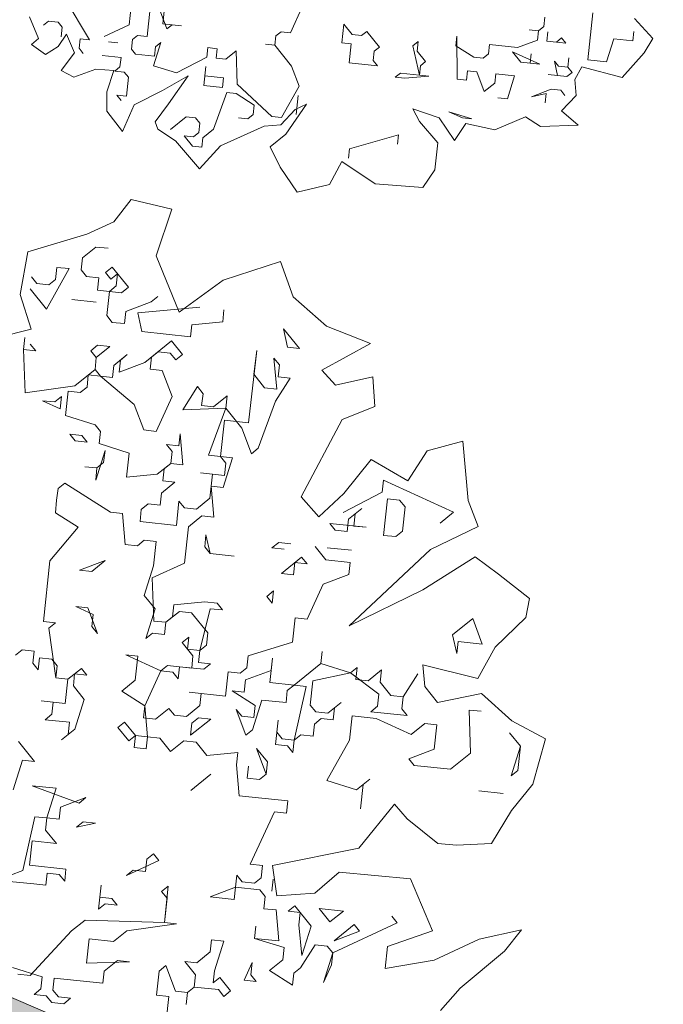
# Model space of a CAD drawing. Header units: metres. Extents: x -228 to 168, y -124 to 293.
# Tile 105 of 256: x 54.47 to 59.72, y -33.77 to -25.74. Entities that reach past the tile are written whole.
import ezdxf

# ---------------------------------------------------------------- set-up
doc = ezdxf.new("R2010")
doc.units = ezdxf.units.M
doc.header["$MEASUREMENT"] = 0
doc.layers.add('Bepflanzung.3 _ UMGEBUNG', color=7, linetype='Continuous')
doc.layers.add('Parzellen.3 _ UMGEBUNG', color=7, linetype='Continuous')

msp = doc.modelspace()

# ---------------------------------------------------------------- hatches: boundary and pattern name
at = {"layer": 'Parzellen.3 _ UMGEBUNG', "linetype": 'Continuous', "lineweight": 18, "true_color": 0xfafafa}
msp.add_hatch(color=7, dxfattribs=at).paths.add_polyline_path([(39.6019, -27.3342), (33.806, -58.474), (64.4775, -72.2376), (66.2055, -61.6537), (63.8162, -42.5486), (65.9863, -38.7175)])

# ---------------------------------------------------------------- linework, layer by layer
at = {"layer": 'Bepflanzung.3 _ UMGEBUNG', "color": 33, "linetype": 'Continuous', "lineweight": 18, "true_color": 0xa89c73}
for p, q in [((54.838, -25.5747), (55.0357, -25.907)), ((55.3597, -25.7862), (55.3762, -25.6324)), ((55.53, -25.6489), (55.5052, -25.8796)), ((55.6672, -25.8192), (55.6069, -25.6572)), ((55.6494, -25.6229), (55.6329, -25.7766)), ((56.675, -25.8495), (56.7766, -25.6271)), ((59.1422, -25.6864), (59.101, -26.0708)), ((54.5455, -25.7188), (54.6192, -25.8958)), ((54.7021, -25.7546), (54.6595, -25.7889)), ((54.7789, -25.7628), (54.7021, -25.7546)), ((54.8133, -25.8054), (54.7789, -25.7628)), ((55.6329, -25.7766), (55.7867, -25.7931)), ((58.7413, -25.7989), (58.7495, -25.7221)), ((59.6322, -25.8958), (59.4807, -25.7324)), ((54.805, -25.8822), (54.8133, -25.8054)), ((55.1551, -25.8809), (55.3597, -25.7862)), ((55.7098, -25.7849), (55.6672, -25.8192)), ((55.7867, -25.7931), (55.7098, -25.7849)), ((56.5555, -25.8756), (56.5981, -25.8413)), ((56.5981, -25.8413), (56.675, -25.8495)), ((57.0937, -25.9333), (57.1102, -25.7795)), ((57.1102, -25.7795), (57.1789, -25.8647)), ((57.2557, -25.8729), (57.2983, -25.8386)), ((57.2983, -25.8386), (57.4013, -25.9663)), ((58.6987, -25.8333), (58.6218, -25.825)), ((58.6218, -25.825), (58.6987, -25.8333)), ((58.6905, -25.9101), (58.6987, -25.8333)), ((58.6987, -25.8333), (58.7413, -25.7989)), ((58.7674, -25.9184), (58.7756, -25.8415)), ((58.7756, -25.8415), (58.7674, -25.9184)), ((59.4676, -25.9157), (59.4758, -25.8388)), ((54.6192, -25.8958), (54.5625, -25.9466)), ((54.7811, -25.9622), (54.8465, -25.8602)), ((54.8465, -25.8602), (54.9118, -26.0144)), ((54.9588, -25.8987), (54.9505, -25.9756)), ((55.0357, -25.907), (54.9588, -25.8987)), ((55.2663, -25.9317), (55.1894, -25.9235)), ((55.3858, -25.9057), (55.3775, -25.9825)), ((55.4283, -25.8713), (55.3858, -25.9057)), ((55.5052, -25.8796), (55.4283, -25.8713)), ((55.6164, -25.9304), (55.5574, -26.1185)), ((55.5739, -25.9647), (55.6164, -25.9304)), ((56.5473, -25.9525), (56.5555, -25.8756)), ((57.1706, -25.9416), (57.0937, -25.9333)), ((57.1789, -25.8647), (57.2557, -25.8729)), ((57.6745, -25.9567), (57.7171, -25.9224)), ((57.7171, -25.9224), (57.7088, -25.9993)), ((58.0328, -25.8785), (58.0246, -25.9554)), ((58.0342, -26.2286), (58.0328, -25.8785)), ((58.5285, -25.9705), (58.6905, -25.9101)), ((58.9211, -25.9349), (58.7674, -25.9184)), ((58.7674, -25.9184), (58.8443, -25.9266)), ((58.8443, -25.9266), (58.8868, -25.8923)), ((58.8868, -25.8923), (58.9211, -25.9349)), ((59.2547, -26.0873), (59.3138, -25.8992)), ((59.3138, -25.8992), (59.4676, -25.9157)), ((59.5596, -26.0135), (59.6322, -25.8958)), ((54.5625, -25.9466), (54.676, -26.0273)), ((54.676, -26.0273), (54.7811, -25.9622)), ((54.9118, -26.0144), (54.8039, -26.1582)), ((54.9505, -25.9756), (54.9849, -26.0182)), ((55.3775, -25.9825), (55.4118, -26.0251)), ((55.5656, -26.0416), (55.5739, -25.9647)), ((55.9926, -26.0485), (56.0009, -25.9716)), ((56.0009, -25.9716), (56.0777, -25.9799)), ((56.0777, -25.9799), (56.0695, -26.0568)), ((56.1464, -26.065), (56.2315, -25.9964)), ((56.2315, -25.9964), (56.2411, -26.2696)), ((56.5473, -25.9525), (56.4704, -25.9442)), ((56.4704, -25.9442), (56.5473, -25.9525)), ((56.6846, -26.1227), (56.5473, -25.9525)), ((57.1541, -26.0953), (57.1706, -25.9416)), ((57.3587, -26.0006), (57.3505, -26.0775)), ((57.4013, -25.9663), (57.3587, -26.0006)), ((57.7266, -26.1956), (57.6745, -25.9567)), ((57.7088, -25.9993), (57.7774, -26.0844)), ((58.0246, -25.9554), (58.1701, -26.0488)), ((58.2896, -26.0227), (58.2978, -25.9458)), ((58.2978, -25.9458), (58.5285, -25.9705)), ((58.7083, -26.1065), (58.4859, -26.0049)), ((58.4859, -26.0049), (58.5545, -26.09)), ((59.3815, -26.2142), (59.5596, -26.0135)), ((55.2924, -26.0512), (55.1386, -26.0347)), ((55.2842, -26.1281), (55.2924, -26.0512)), ((55.4118, -26.0251), (55.5656, -26.0416)), ((55.7455, -26.1775), (55.9926, -26.0485)), ((56.0695, -26.0568), (56.1464, -26.065)), ((57.3848, -26.1201), (57.1541, -26.0953)), ((57.3505, -26.0775), (57.3848, -26.1201)), ((57.7774, -26.0844), (57.7349, -26.1187)), ((58.1701, -26.0488), (58.247, -26.057)), ((58.247, -26.057), (58.2896, -26.0227)), ((58.5545, -26.09), (58.6314, -26.0982)), ((58.6314, -26.0982), (58.6397, -26.0213)), ((58.6397, -26.0213), (58.6314, -26.0982)), ((58.6314, -26.0982), (58.7083, -26.1065)), ((58.8538, -26.1999), (58.8278, -26.0804)), ((58.8278, -26.0804), (58.8621, -26.123)), ((58.939, -26.1312), (58.9472, -26.0543)), ((58.9472, -26.0543), (58.939, -26.1312)), ((59.101, -26.0708), (59.2547, -26.0873)), ((54.8039, -26.1582), (54.9078, -26.2115)), ((54.9078, -26.2115), (55.0883, -26.1478)), ((55.0883, -26.1478), (55.2344, -26.1581)), ((55.2344, -26.1581), (55.1776, -26.3319)), ((55.2416, -26.1624), (55.2842, -26.1281)), ((55.3185, -26.1706), (55.2416, -26.1624)), ((55.3528, -26.2132), (55.3185, -26.1706)), ((55.5574, -26.1185), (55.7455, -26.1775)), ((55.9679, -26.2792), (55.9844, -26.1254)), ((55.9844, -26.1254), (55.9761, -26.2023)), ((56.745, -26.2847), (56.6846, -26.1227)), ((57.7349, -26.1187), (57.7266, -26.1956)), ((58.1193, -26.16), (58.1111, -26.2368)), ((58.1962, -26.1682), (58.1193, -26.16)), ((58.2566, -26.3302), (58.1962, -26.1682)), ((58.8621, -26.123), (58.939, -26.1312)), ((58.9733, -26.1738), (58.9307, -26.2081)), ((58.939, -26.1312), (58.9733, -26.1738)), ((58.9951, -26.231), (59.0511, -26.128)), ((59.0511, -26.128), (59.3815, -26.2142)), ((55.3363, -26.367), (55.3528, -26.2132)), ((55.6314, -26.3206), (55.8405, -26.2012)), ((55.8405, -26.2012), (55.6797, -26.4294)), ((55.9761, -26.2023), (56.1299, -26.2188)), ((56.1299, -26.2188), (56.1216, -26.2957)), ((57.5303, -26.2134), (57.5729, -26.1791)), ((57.6072, -26.2217), (57.5303, -26.2134)), ((57.5729, -26.1791), (57.7266, -26.1956)), ((57.8035, -26.2039), (57.6072, -26.2217)), ((57.7266, -26.1956), (57.8035, -26.2039)), ((58.1111, -26.2368), (58.0342, -26.2286)), ((58.35, -26.1847), (58.3417, -26.2616)), ((58.5037, -26.2012), (58.35, -26.1847)), ((58.4447, -26.3893), (58.5037, -26.2012)), ((58.9307, -26.2081), (58.7769, -26.1916)), ((58.7769, -26.1916), (58.8538, -26.1999)), ((59.0049, -26.3608), (58.9951, -26.231)), ((55.1776, -26.3319), (55.1765, -26.4904)), ((55.4007, -26.4376), (55.6314, -26.3206)), ((56.1216, -26.2957), (55.9679, -26.2792)), ((56.156, -26.3382), (56.0461, -26.6375)), ((56.2328, -26.3465), (56.156, -26.3382)), ((56.2411, -26.2696), (56.5239, -26.5332)), ((56.6008, -26.5415), (56.745, -26.2847)), ((58.3417, -26.2616), (58.2566, -26.3302)), ((58.641, -26.3715), (58.803, -26.3111)), ((58.803, -26.3111), (58.8799, -26.3193)), ((58.8799, -26.3193), (58.9142, -26.3619)), ((55.2937, -26.4013), (55.2594, -26.3587)), ((55.2594, -26.3587), (55.3363, -26.367)), ((56.3784, -26.4398), (56.2328, -26.3465)), ((56.7202, -26.5154), (56.7367, -26.3616)), ((58.3678, -26.381), (58.4447, -26.3893)), ((58.7605, -26.3454), (58.641, -26.3715)), ((58.7522, -26.4223), (58.7605, -26.3454)), ((58.8873, -26.4866), (59.0049, -26.3608)), ((55.1765, -26.4904), (55.3051, -26.6565)), ((55.3051, -26.6565), (55.4007, -26.4376)), ((55.6797, -26.4294), (55.5713, -26.5759)), ((56.3701, -26.5167), (56.3784, -26.4398)), ((56.5959, -26.6007), (56.7128, -26.4769)), ((56.8048, -26.4323), (56.6369, -26.676)), ((56.7128, -26.4769), (56.8048, -26.4323)), ((57.7273, -26.5748), (57.673, -26.4709)), ((57.673, -26.4709), (57.8888, -26.5431)), ((58.0781, -26.5444), (57.9669, -26.4936)), ((57.9669, -26.4936), (58.155, -26.5526)), ((59.0234, -26.605), (58.8873, -26.4866)), ((55.5713, -26.5759), (55.5917, -26.6352)), ((55.8237, -26.5359), (55.696, -26.6388)), ((55.9006, -26.5441), (55.8237, -26.5359)), ((55.9349, -26.5867), (55.9006, -26.5441)), ((56.2507, -26.5428), (56.3276, -26.551)), ((56.3276, -26.551), (56.3701, -26.5167)), ((56.5239, -26.5332), (56.6008, -26.5415)), ((57.8777, -26.7491), (57.7273, -26.5748)), ((57.8888, -26.5431), (58.0127, -26.7294)), ((58.155, -26.5526), (58.0781, -26.5444)), ((58.3418, -26.6407), (58.5929, -26.5368)), ((58.5929, -26.5368), (58.7153, -26.6133)), ((55.5917, -26.6352), (55.7375, -26.7316)), ((55.9266, -26.6636), (55.9349, -26.5867)), ((56.0461, -26.6375), (55.961, -26.7062)), ((56.1055, -26.7718), (56.4606, -26.6118)), ((56.4606, -26.6118), (56.5959, -26.6007)), ((58.0127, -26.7294), (58.106, -26.5901)), ((58.106, -26.5901), (58.3418, -26.6407)), ((58.7153, -26.6133), (59.0234, -26.605)), ((55.7375, -26.7316), (55.9316, -26.9602)), ((55.8758, -26.7748), (55.8072, -26.6897)), ((55.8072, -26.6897), (55.8841, -26.6979)), ((55.8841, -26.6979), (55.9266, -26.6636)), ((55.961, -26.7062), (55.9527, -26.783)), ((56.6369, -26.676), (56.5082, -26.7811)), ((57.1568, -26.7955), (57.5577, -26.683)), ((57.5577, -26.683), (57.5495, -26.7599)), ((55.9527, -26.783), (55.8758, -26.7748)), ((55.9316, -26.9602), (56.1055, -26.7718)), ((56.5082, -26.7811), (56.592, -26.9463)), ((57.1485, -26.8724), (57.1568, -26.7955)), ((57.8536, -26.9668), (57.8777, -26.7491)), ((56.9921, -27.0883), (57.0938, -26.9011)), ((57.0938, -26.9011), (57.3657, -27.0817)), ((56.592, -26.9463), (56.7295, -27.1489)), ((57.7555, -27.1133), (57.8536, -26.9668)), ((56.7295, -27.1489), (56.9921, -27.0883)), ((57.3657, -27.0817), (57.7555, -27.1133)), ((55.3752, -27.211), (55.234, -27.3927)), ((55.7078, -27.2893), (55.3752, -27.211)), ((55.5805, -27.6696), (55.7078, -27.2893)), ((55.234, -27.3927), (55.0125, -27.4928)), ((55.0125, -27.4928), (54.5327, -27.6361)), ((55.0876, -27.5975), (54.9781, -27.6858)), ((55.1864, -27.6081), (55.0876, -27.5975)), ((54.5327, -27.6361), (54.4696, -27.9837)), ((54.9781, -27.6858), (54.9675, -27.7846)), ((55.7683, -28.1282), (55.5805, -27.6696)), ((54.8687, -27.774), (54.6833, -28.1041)), ((54.7592, -27.8623), (54.7698, -27.7634)), ((54.7698, -27.7634), (54.8687, -27.774)), ((54.9675, -27.7846), (55.0116, -27.8393)), ((55.1652, -27.8058), (55.2199, -27.7617)), ((55.2199, -27.7617), (55.3523, -27.9259)), ((56.5935, -27.7159), (56.126, -27.8669)), ((56.6957, -28.0029), (56.5935, -27.7159)), ((54.5615, -27.8411), (54.6056, -27.8958)), ((54.7045, -27.9064), (54.7592, -27.8623)), ((55.0116, -27.8393), (55.1105, -27.8499)), ((55.1105, -27.8499), (55.0999, -27.9488)), ((55.2093, -27.8605), (55.1652, -27.8058)), ((55.2641, -27.8164), (55.2093, -27.8605)), ((55.2535, -27.9153), (55.2641, -27.8164)), ((54.6833, -28.1041), (54.5509, -27.9399)), ((54.6056, -27.8958), (54.7045, -27.9064)), ((55.1987, -27.9594), (55.2535, -27.9153)), ((55.3523, -27.9259), (55.2976, -27.97)), ((56.126, -27.8669), (55.7683, -28.1282)), ((54.4696, -27.9837), (54.5584, -28.2667)), ((55.0999, -27.9488), (55.1987, -27.9594)), ((55.1987, -27.9594), (55.1775, -28.1571)), ((55.2976, -27.97), (55.1987, -27.9594)), ((55.5394, -28.0459), (55.5941, -28.0018)), ((56.9697, -28.2421), (56.6957, -28.0029)), ((54.8916, -28.0264), (55.0893, -28.0476)), ((55.0893, -28.0476), (54.8916, -28.0264)), ((55.3311, -28.1236), (55.5394, -28.0459)), ((55.43, -28.1342), (55.9348, -28.0883)), ((55.1775, -28.1571), (55.2216, -28.2118)), ((55.3205, -28.2224), (55.3311, -28.1236)), ((55.4635, -28.2878), (55.43, -28.1342)), ((56.1325, -28.1095), (56.1219, -28.2084)), ((54.5584, -28.2667), (54.2339, -28.351)), ((55.2216, -28.2118), (55.3205, -28.2224)), ((55.8695, -28.2313), (55.8589, -28.3302)), ((56.1219, -28.2084), (55.8695, -28.2313)), ((56.6497, -28.415), (56.6184, -28.2641)), ((56.6184, -28.2641), (56.7485, -28.4256)), ((57.3289, -28.3855), (56.9697, -28.2421)), ((54.4979, -28.4342), (54.5085, -28.3353)), ((55.8589, -28.3302), (55.4635, -28.2878)), ((54.5526, -28.39), (54.5967, -28.4448)), ((55.0469, -28.4431), (55.1016, -28.3989)), ((55.2004, -28.4095), (55.091, -28.4978)), ((55.1016, -28.3989), (55.2004, -28.4095)), ((55.4864, -28.5402), (55.7053, -28.3637)), ((55.7053, -28.3637), (55.7936, -28.4731)), ((56.7485, -28.4256), (56.6497, -28.415)), ((56.9299, -28.6009), (57.3289, -28.3855)), ((54.5967, -28.4448), (54.4979, -28.4342)), ((54.4979, -28.4342), (54.5102, -28.7854)), ((55.091, -28.4978), (55.0469, -28.4431)), ((55.0804, -28.5966), (55.091, -28.4978)), ((55.091, -28.4978), (55.0804, -28.5966)), ((55.234, -28.5631), (55.3434, -28.4749)), ((55.3434, -28.4749), (55.2887, -28.519)), ((55.5411, -28.4961), (55.5305, -28.5949)), ((55.5958, -28.4519), (55.5411, -28.4961)), ((55.6947, -28.4625), (55.5958, -28.4519)), ((55.7388, -28.5173), (55.6947, -28.4625)), ((55.7936, -28.4731), (55.7388, -28.5173)), ((56.3336, -29.031), (56.3995, -28.4406)), ((56.3995, -28.4406), (56.3761, -28.6356)), ((56.5632, -28.7557), (56.5402, -28.5032)), ((56.5402, -28.5032), (56.5844, -28.558)), ((55.2234, -28.662), (55.234, -28.5631)), ((55.2887, -28.519), (55.2781, -28.6178)), ((55.2781, -28.6178), (55.4864, -28.5402)), ((56.5844, -28.558), (56.5738, -28.6568)), ((54.9162, -28.729), (55.0804, -28.5966)), ((55.0257, -28.6408), (55.0151, -28.7396)), ((55.1245, -28.6514), (55.0257, -28.6408)), ((55.0804, -28.5966), (55.1245, -28.6514)), ((55.1245, -28.6514), (55.2234, -28.662)), ((55.3999, -28.8809), (55.1245, -28.6514)), ((55.5305, -28.5949), (55.6294, -28.6055)), ((55.6294, -28.6055), (55.7092, -28.8166)), ((56.3761, -28.6356), (56.4643, -28.7451)), ((56.6726, -28.6674), (56.5526, -28.8545)), ((56.5738, -28.6568), (56.6726, -28.6674)), ((57.0428, -28.7252), (56.9299, -28.6009)), ((57.3473, -28.6568), (57.0428, -28.7252)), ((57.3637, -28.8986), (57.3473, -28.6568)), ((54.5102, -28.7854), (54.9162, -28.729)), ((55.0151, -28.7396), (54.9603, -28.7837)), ((55.7975, -28.926), (55.9153, -28.7362)), ((55.9153, -28.7362), (55.9617, -28.7936)), ((56.4643, -28.7451), (56.5632, -28.7557)), ((54.752, -28.8614), (54.8067, -28.8173)), ((54.8067, -28.8173), (54.7961, -28.9161)), ((54.8615, -28.7731), (54.8403, -28.9708)), ((54.9603, -28.7837), (54.8615, -28.7731)), ((55.7092, -28.8166), (55.5786, -29.1025)), ((55.9617, -28.7936), (55.9488, -28.8898)), ((56.0477, -28.9004), (56.1572, -28.8121)), ((56.1572, -28.8121), (56.1465, -28.911)), ((54.7961, -28.9161), (54.6532, -28.8508)), ((54.6532, -28.8508), (54.752, -28.8614)), ((55.4775, -29.0892), (55.3999, -28.8809)), ((55.9488, -28.8898), (56.0477, -28.9004)), ((56.5526, -28.8545), (56.4113, -29.2393)), ((57.0976, -29.0049), (57.3637, -28.8986)), ((54.8403, -28.9708), (55.0821, -29.0468)), ((56.1465, -28.911), (55.7975, -28.926)), ((56.0053, -29.2958), (56.1465, -28.911)), ((56.1465, -28.911), (56.2348, -29.0204)), ((55.0821, -29.0468), (55.1262, -29.1015)), ((56.1359, -29.0098), (56.1041, -29.3064)), ((56.2348, -29.0204), (56.1359, -29.0098)), ((56.2348, -29.0204), (56.3336, -29.031)), ((56.2789, -29.0751), (56.2348, -29.0204)), ((56.763, -29.6346), (57.0976, -29.0049)), ((54.9179, -29.1791), (54.8738, -29.1244)), ((54.8738, -29.1244), (54.9726, -29.135)), ((54.9726, -29.135), (55.0168, -29.1897)), ((55.1262, -29.1015), (55.1156, -29.2003)), ((55.5786, -29.1025), (55.4775, -29.0892)), ((55.7635, -29.2198), (55.7741, -29.121)), ((55.7741, -29.121), (55.797, -29.3734)), ((56.3566, -29.2834), (56.2789, -29.0751)), ((55.0168, -29.1897), (54.9179, -29.1791)), ((55.1156, -29.2003), (55.3597, -29.279)), ((55.7087, -29.264), (55.6646, -29.2092)), ((55.6646, -29.2092), (55.7635, -29.2198)), ((58.0826, -29.182), (57.7895, -29.2589)), ((58.1256, -29.6646), (58.0826, -29.182)), ((55.162, -29.2578), (55.086, -29.4996)), ((55.1491, -29.3539), (55.162, -29.2578)), ((55.3597, -29.279), (55.3362, -29.474)), ((55.6981, -29.3628), (55.7087, -29.264)), ((56.1041, -29.3064), (56.0053, -29.2958)), ((56.1483, -29.3611), (56.1041, -29.3064)), ((56.1041, -29.3064), (56.203, -29.317)), ((56.4113, -29.2393), (56.3566, -29.2834)), ((57.7895, -29.2589), (57.6323, -29.5035)), ((55.0944, -29.398), (54.9978, -29.3902)), ((54.9978, -29.3902), (55.0944, -29.398)), ((55.0944, -29.398), (55.1491, -29.3539)), ((55.5887, -29.4511), (55.6981, -29.3628)), ((55.6981, -29.3628), (55.6434, -29.4069)), ((55.797, -29.3734), (55.6981, -29.3628)), ((56.203, -29.317), (56.1271, -29.5588)), ((56.1377, -29.4599), (56.1483, -29.3611)), ((57.3325, -29.3297), (57.1093, -29.6086)), ((57.6323, -29.5035), (57.3325, -29.3297)), ((55.086, -29.4996), (55.0944, -29.398)), ((55.3362, -29.474), (55.5887, -29.4511)), ((55.6434, -29.4069), (55.6328, -29.5058)), ((56.0388, -29.4493), (55.94, -29.4387)), ((55.94, -29.4387), (56.1377, -29.4599)), ((56.0176, -29.647), (56.0388, -29.4493)), ((54.8336, -29.5226), (54.7789, -29.5667)), ((55.2056, -29.7599), (54.8336, -29.5226)), ((55.7317, -29.5164), (55.6222, -29.6046)), ((55.6328, -29.5058), (55.7317, -29.5164)), ((56.1271, -29.5588), (56.0282, -29.5482)), ((56.0282, -29.5482), (56.0511, -29.8006)), ((57.4227, -29.5978), (57.4333, -29.4989)), ((57.4333, -29.4989), (57.7193, -29.6296)), ((54.7789, -29.5667), (54.7661, -29.6628)), ((55.6222, -29.6046), (55.6116, -29.7035)), ((57.1093, -29.6086), (56.9068, -29.7972)), ((57.105, -29.7637), (57.4227, -29.5978)), ((57.7193, -29.6296), (58.0052, -29.7602)), ((54.7661, -29.6628), (54.7577, -29.7644)), ((55.5127, -29.6929), (55.458, -29.737)), ((55.6116, -29.7035), (55.5127, -29.6929)), ((55.744, -29.8677), (55.7652, -29.67)), ((55.7652, -29.67), (55.8093, -29.7247)), ((55.9081, -29.7353), (56.0176, -29.647)), ((56.9068, -29.7972), (56.763, -29.6346)), ((57.435, -29.9491), (57.4669, -29.6525)), ((57.4669, -29.6525), (57.5657, -29.6631)), ((57.5657, -29.6631), (57.6098, -29.7178)), ((58.2076, -29.8781), (58.1256, -29.6646)), ((54.7577, -29.7644), (54.9426, -29.8817)), ((55.3044, -29.7705), (55.2056, -29.7599)), ((55.3274, -30.023), (55.3044, -29.7705)), ((55.458, -29.737), (55.4474, -29.8359)), ((55.8093, -29.7247), (55.9081, -29.7353)), ((55.9523, -29.79), (55.8428, -29.8783)), ((56.0511, -29.8006), (55.9523, -29.79)), ((57.1491, -29.8184), (57.2586, -29.7302)), ((57.2038, -29.7743), (57.1932, -29.8731)), ((57.2586, -29.7302), (57.2038, -29.7743)), ((57.6098, -29.7178), (57.5886, -29.9155)), ((58.0052, -29.7602), (57.8958, -29.8485)), ((55.4474, -29.8359), (55.744, -29.8677)), ((57.2921, -29.8837), (56.9955, -29.8519)), ((56.9955, -29.8519), (57.0396, -29.9067)), ((57.1385, -29.9173), (57.1491, -29.8184)), ((54.9426, -29.8817), (54.713, -30.1571)), ((55.8428, -29.8783), (55.811, -30.1748)), ((55.9858, -29.9436), (55.9752, -30.0425)), ((56.0193, -30.0972), (55.9858, -29.9436)), ((57.0396, -29.9067), (57.1385, -29.9173)), ((57.1932, -29.8731), (57.2921, -29.8837)), ((57.5339, -29.9597), (57.435, -29.9491)), ((57.5886, -29.9155), (57.5339, -29.9597)), ((57.8176, -30.0632), (58.2076, -29.8781)), ((55.4262, -30.0336), (55.3274, -30.023)), ((55.4809, -29.9894), (55.4262, -30.0336)), ((55.5798, -30), (55.4809, -29.9894)), ((55.5586, -30.1977), (55.5798, -30)), ((56.5242, -30.0513), (56.5789, -30.0072)), ((56.5789, -30.0072), (56.6778, -30.0178)), ((55.9752, -30.0425), (56.0193, -30.0972)), ((56.0193, -30.0972), (56.217, -30.1184)), ((56.217, -30.1184), (56.0193, -30.0972)), ((56.623, -30.0619), (56.5242, -30.0513)), ((56.9637, -30.1485), (56.8755, -30.039)), ((56.9743, -30.0496), (57.172, -30.0708)), ((57.172, -30.0708), (56.9743, -30.0496)), ((57.1549, -30.6861), (57.8176, -30.0632)), ((54.713, -30.1571), (54.66, -30.6513)), ((55.1632, -30.1553), (54.9549, -30.233)), ((55.0537, -30.2436), (55.1632, -30.1553)), ((55.811, -30.1748), (55.548, -30.2966)), ((56.6018, -30.2596), (56.766, -30.1273)), ((56.7113, -30.1714), (56.7007, -30.2702)), ((56.8101, -30.182), (56.7113, -30.1714)), ((56.766, -30.1273), (56.8101, -30.182)), ((57.1614, -30.1697), (56.9637, -30.1485)), ((57.1508, -30.2685), (57.1614, -30.1697)), ((58.1827, -30.1234), (57.7542, -30.3929)), ((58.3735, -30.2658), (58.1827, -30.1234)), ((54.9549, -30.233), (55.0537, -30.2436)), ((55.4827, -30.4396), (55.5586, -30.1977)), ((56.7007, -30.2702), (56.6018, -30.2596)), ((56.9425, -30.3462), (57.1508, -30.2685)), ((58.6248, -30.4646), (58.3735, -30.2658)), ((55.548, -30.2966), (55.5603, -30.6479)), ((56.8118, -30.6321), (56.9425, -30.3462)), ((56.4818, -30.4467), (56.5365, -30.4026)), ((56.5365, -30.4026), (56.5259, -30.5015)), ((57.7542, -30.3929), (57.1549, -30.6861)), ((55.5709, -30.549), (55.4827, -30.4396)), ((55.7139, -30.6144), (55.7245, -30.5155)), ((55.7245, -30.5155), (55.9769, -30.4926)), ((55.9769, -30.4926), (56.0758, -30.5032)), ((56.0758, -30.5032), (56.1199, -30.5579)), ((56.5259, -30.5015), (56.4818, -30.4467)), ((58.595, -30.619), (58.6248, -30.4646)), ((55.066, -30.5949), (54.9231, -30.5295)), ((54.9231, -30.5295), (55.0219, -30.5401)), ((55.0219, -30.5401), (55.0996, -30.7484)), ((55.0554, -30.6937), (55.066, -30.5949)), ((55.495, -30.7909), (55.5709, -30.549)), ((55.7686, -30.5702), (55.6591, -30.6585)), ((55.8675, -30.5808), (55.7686, -30.5702)), ((55.9998, -30.745), (55.8675, -30.5808)), ((56.021, -30.5473), (55.9345, -30.888)), ((56.1199, -30.5579), (56.021, -30.5473)), ((54.66, -30.6513), (54.7589, -30.6619)), ((54.7589, -30.6619), (54.7042, -30.706)), ((55.5603, -30.6479), (55.6591, -30.6585)), ((55.6591, -30.6585), (55.6485, -30.7573)), ((55.6591, -30.6585), (55.7139, -30.6144)), ((56.6918, -30.8192), (56.713, -30.6215)), ((56.713, -30.6215), (56.8118, -30.6321)), ((57.9981, -30.7594), (58.1622, -30.627)), ((58.1622, -30.627), (58.2399, -30.8353)), ((58.3449, -30.8604), (58.595, -30.619)), ((54.7042, -30.706), (54.7606, -31.112)), ((55.0996, -30.7484), (55.0554, -30.6937)), ((55.5497, -30.7467), (55.495, -30.7909)), ((55.6485, -30.7573), (55.5497, -30.7467)), ((55.9892, -30.8439), (55.9998, -30.745)), ((55.7915, -30.8227), (55.8462, -30.7785)), ((55.8798, -30.9321), (55.7915, -30.8227)), ((55.8462, -30.7785), (55.8356, -30.8774)), ((56.3299, -30.9304), (56.6918, -30.8192)), ((58.0316, -30.9129), (57.9981, -30.7594)), ((58.0422, -30.8141), (58.0316, -30.9129)), ((58.2399, -30.8353), (58.0422, -30.8141)), ((54.4852, -30.8825), (54.4305, -30.9267)), ((54.5841, -30.8931), (54.4852, -30.8825)), ((54.5735, -30.992), (54.5841, -30.8931)), ((55.8356, -30.8774), (55.9345, -30.888)), ((55.9345, -30.888), (55.9239, -30.9868)), ((55.9345, -30.888), (55.9892, -30.8439)), ((56.923, -30.994), (56.9336, -30.8952)), ((56.9336, -30.8952), (56.923, -30.994)), ((58.2046, -31.1162), (58.3449, -30.8604)), ((54.6176, -31.0467), (54.5735, -30.992)), ((54.6282, -30.9479), (54.6176, -31.0467)), ((54.7271, -30.9585), (54.6282, -30.9479)), ((54.7712, -31.0132), (54.7271, -30.9585)), ((55.4296, -30.9338), (55.3308, -30.9232)), ((55.3308, -30.9232), (55.6167, -31.0539)), ((55.4084, -31.1315), (55.4296, -30.9338)), ((55.8692, -31.031), (55.8798, -30.9321)), ((55.9239, -30.9868), (56.0227, -30.9974)), ((56.3193, -31.0293), (56.3299, -30.9304)), ((56.5276, -30.9516), (56.5064, -31.1493)), ((56.517, -31.0505), (56.5276, -30.9516)), ((56.7041, -31.1705), (56.923, -30.994)), ((56.923, -30.994), (57.1648, -31.07)), ((54.7606, -31.112), (54.7712, -31.0132)), ((54.8594, -31.1226), (54.9689, -31.0344)), ((54.9689, -31.0344), (55.013, -31.0891)), ((55.6167, -31.0539), (55.4861, -31.3398)), ((55.6167, -31.0539), (55.6715, -31.0098)), ((55.7156, -31.0645), (55.6167, -31.0539)), ((55.6715, -31.0098), (55.8692, -31.031)), ((55.7597, -31.1192), (55.7156, -31.0645)), ((55.7703, -31.0204), (55.7597, -31.1192)), ((55.968, -31.0416), (55.7703, -31.0204)), ((56.0227, -30.9974), (55.968, -31.0416)), ((56.1445, -31.2605), (56.1657, -31.0628)), ((56.1657, -31.0628), (56.2646, -31.0734)), ((56.2646, -31.0734), (56.3193, -31.0293)), ((56.3087, -31.1281), (56.517, -31.0505)), ((57.1648, -31.07), (56.8577, -31.137)), ((57.1648, -31.07), (57.2196, -31.0258)), ((57.3961, -31.2447), (57.1648, -31.07)), ((57.2196, -31.0258), (57.209, -31.1247)), ((57.3078, -31.1353), (57.4173, -31.047)), ((57.4173, -31.047), (57.4067, -31.1459)), ((57.7705, -31.1826), (57.7544, -31.0056)), ((57.7544, -31.0056), (58.2046, -31.1162)), ((54.7606, -31.112), (54.8594, -31.1226)), ((54.8594, -31.1226), (54.7606, -31.112)), ((54.8382, -31.3204), (54.8594, -31.1226)), ((54.9142, -31.0785), (54.9036, -31.1774)), ((55.013, -31.0891), (54.9142, -31.0785)), ((55.299, -31.2198), (55.4084, -31.1315)), ((56.2981, -31.227), (56.3087, -31.1281)), ((56.5064, -31.1493), (56.7041, -31.1705)), ((56.8577, -31.137), (56.8365, -31.3347)), ((57.209, -31.1247), (57.3078, -31.1353)), ((57.4067, -31.1459), (57.4949, -31.2553)), ((57.5938, -31.2659), (57.7138, -31.0788)), ((57.7138, -31.0788), (57.5938, -31.2659)), ((54.9036, -31.1774), (54.9918, -31.2868)), ((55.4861, -31.3398), (55.299, -31.2198)), ((55.9468, -31.2393), (55.848, -31.2287)), ((55.848, -31.2287), (56.1445, -31.2605)), ((56.3863, -31.3364), (56.1992, -31.2164)), ((56.1992, -31.2164), (56.2981, -31.227)), ((56.6494, -31.2146), (56.6388, -31.3135)), ((56.7041, -31.1705), (56.6494, -31.2146)), ((56.803, -31.1811), (56.7041, -31.1705)), ((56.7058, -31.6207), (56.803, -31.1811)), ((57.8756, -31.313), (57.7705, -31.1826)), ((54.7394, -31.3097), (54.6405, -31.2991)), ((54.6405, -31.2991), (54.8382, -31.3204)), ((54.7288, -31.4086), (54.7394, -31.3097)), ((54.9918, -31.2868), (54.9159, -31.5287)), ((55.9362, -31.3381), (55.9468, -31.2393)), ((56.4411, -31.2923), (56.3651, -31.5341)), ((56.6388, -31.3135), (56.4411, -31.2923)), ((56.9795, -31.4), (57.0889, -31.3118)), ((57.0889, -31.3118), (57.0342, -31.3559)), ((57.3855, -31.3436), (57.3961, -31.2447)), ((57.4949, -31.2553), (57.5938, -31.2659)), ((57.5938, -31.2659), (57.5832, -31.3648)), ((58.2341, -31.2393), (57.8756, -31.313)), ((58.4823, -31.4606), (58.2341, -31.2393)), ((55.4861, -31.3398), (55.4755, -31.4387)), ((55.509, -31.5923), (55.4861, -31.3398)), ((55.5743, -31.4493), (55.6838, -31.361)), ((55.6838, -31.361), (55.7279, -31.4158)), ((55.8268, -31.4264), (55.9362, -31.3381)), ((56.3104, -31.5782), (56.2328, -31.3699)), ((56.2328, -31.3699), (56.2769, -31.4247)), ((56.3757, -31.4353), (56.3863, -31.3364)), ((56.8365, -31.3347), (56.8806, -31.3894)), ((56.8806, -31.3894), (56.9795, -31.4)), ((57.0342, -31.3559), (57.0236, -31.4548)), ((57.3307, -31.3877), (57.3855, -31.3436)), ((57.6273, -31.4195), (57.3307, -31.3877)), ((57.5832, -31.3648), (57.6273, -31.4195)), ((58.231, -31.3843), (58.1322, -31.3737)), ((58.1322, -31.3737), (58.1445, -31.725)), ((54.6741, -31.4527), (54.7288, -31.4086)), ((54.8718, -31.4739), (54.6741, -31.4527)), ((54.8612, -31.5728), (54.8718, -31.4739)), ((55.2672, -31.5163), (55.3219, -31.4722)), ((55.3219, -31.4722), (55.4101, -31.5817)), ((55.4755, -31.4387), (55.5743, -31.4493)), ((55.7279, -31.4158), (55.8268, -31.4264)), ((56.0245, -31.4476), (55.8603, -31.58)), ((55.8709, -31.4811), (55.9256, -31.437)), ((55.9256, -31.437), (56.0245, -31.4476)), ((56.2769, -31.4247), (56.3757, -31.4353)), ((56.5522, -31.6542), (56.5734, -31.4565)), ((56.5734, -31.4565), (56.5628, -31.5553)), ((56.9247, -31.4442), (56.87, -31.4883)), ((57.0236, -31.4548), (56.9247, -31.4442)), ((57.1772, -31.4212), (57.156, -31.6189)), ((57.3749, -31.4424), (57.1772, -31.4212)), ((57.6608, -31.5731), (57.3749, -31.4424)), ((58.7556, -31.608), (58.4823, -31.4606)), ((54.9159, -31.5287), (54.8064, -31.6169)), ((55.3554, -31.6258), (55.2672, -31.5163)), ((55.8603, -31.58), (55.8709, -31.4811)), ((56.3651, -31.5341), (56.3104, -31.5782)), ((56.5628, -31.5553), (56.607, -31.61)), ((56.87, -31.4883), (56.8594, -31.5871)), ((57.7703, -31.4848), (57.6608, -31.5731)), ((57.8691, -31.4955), (57.7703, -31.4848)), ((57.8479, -31.6932), (57.8691, -31.4955)), ((58.5505, -31.6685), (58.4622, -31.5591)), ((54.4552, -31.6292), (54.5875, -31.7934)), ((54.8064, -31.6169), (54.8612, -31.5728)), ((55.4101, -31.5817), (55.3554, -31.6258)), ((55.3995, -31.6805), (55.4101, -31.5817)), ((55.4101, -31.5817), (55.509, -31.5923)), ((55.509, -31.5923), (55.4984, -31.6911)), ((55.6079, -31.6029), (55.509, -31.5923)), ((55.6961, -31.7123), (55.6079, -31.6029)), ((55.8056, -31.6241), (55.6961, -31.7123)), ((55.9044, -31.6347), (55.8056, -31.6241)), ((55.9927, -31.7441), (55.9044, -31.6347)), ((56.607, -31.61), (56.7058, -31.6207)), ((56.7058, -31.6207), (56.6952, -31.7195)), ((56.7605, -31.5765), (56.7058, -31.6207)), ((56.8594, -31.5871), (56.7605, -31.5765)), ((57.156, -31.6189), (56.9706, -31.949)), ((58.6525, -31.9782), (58.7556, -31.608)), ((55.4984, -31.6911), (55.3995, -31.6805)), ((56.4763, -31.896), (56.3987, -31.6877)), ((56.3987, -31.6877), (56.4869, -31.7971)), ((56.6511, -31.6648), (56.5522, -31.6542)), ((56.6952, -31.7195), (56.6511, -31.6648)), ((57.6396, -31.7708), (57.8479, -31.6932)), ((58.4745, -31.9103), (58.5505, -31.6685)), ((58.5505, -31.6685), (58.5293, -31.8662)), ((54.4887, -31.7828), (54.4127, -32.0246)), ((54.5875, -31.7934), (54.4887, -31.7828)), ((56.2451, -31.7212), (55.9927, -31.7441)), ((56.2345, -31.8201), (56.2451, -31.7212)), ((56.4869, -31.7971), (56.4763, -31.896)), ((57.6837, -31.8255), (57.6396, -31.7708)), ((58.1445, -31.725), (57.9803, -31.8573)), ((56.2574, -32.0725), (56.2345, -31.8201)), ((56.3227, -31.9295), (56.3333, -31.8307)), ((56.3333, -31.8307), (56.3227, -31.9295)), ((57.9803, -31.8573), (57.6837, -31.8255)), ((58.5293, -31.8662), (58.4745, -31.9103)), ((56.0262, -31.8977), (55.862, -32.0301)), ((56.4216, -31.9401), (56.3227, -31.9295)), ((56.3227, -31.9295), (56.4216, -31.9401)), ((56.4763, -31.896), (56.4216, -31.9401)), ((56.4216, -31.9401), (56.4763, -31.896)), ((56.9706, -31.949), (57.2124, -32.0249)), ((57.2124, -32.0249), (57.3219, -31.9367)), ((57.3219, -31.9367), (57.2671, -31.9808)), ((54.764, -32.0123), (54.5663, -31.9911)), ((54.5663, -31.9911), (54.9511, -32.1324)), ((54.6881, -32.2541), (54.764, -32.0123)), ((57.2671, -31.9808), (57.2459, -32.1785)), ((58.4092, -32.0533), (58.2115, -32.0321)), ((58.2115, -32.0321), (58.4092, -32.0533)), ((58.4785, -32.1944), (58.6525, -31.9782)), ((55.0059, -32.0882), (54.7975, -32.1659)), ((54.9511, -32.1324), (55.0059, -32.0882)), ((56.6528, -32.1149), (56.2574, -32.0725)), ((56.6422, -32.2138), (56.6528, -32.1149)), ((54.7975, -32.1659), (54.7869, -32.2647)), ((57.2324, -32.5003), (57.5234, -32.1414)), ((57.5234, -32.1414), (57.6268, -32.2608)), ((58.315, -32.4615), (58.4785, -32.1944)), ((54.4921, -32.6831), (54.5892, -32.2435)), ((54.5892, -32.2435), (54.6881, -32.2541)), ((54.6881, -32.2541), (54.6775, -32.353)), ((54.7869, -32.2647), (54.6881, -32.2541)), ((56.3474, -32.6321), (56.5434, -32.2032)), ((56.5434, -32.2032), (56.6422, -32.2138)), ((57.6268, -32.2608), (57.8785, -32.463)), ((54.6775, -32.353), (54.7657, -32.4624)), ((54.9299, -32.3301), (54.9846, -32.2859)), ((55.0835, -32.2966), (54.9299, -32.3301)), ((54.9846, -32.2859), (55.0835, -32.2966)), ((54.568, -32.4412), (54.5468, -32.6389)), ((54.7657, -32.4624), (54.568, -32.4412)), ((56.5275, -32.6406), (57.2324, -32.5003)), ((57.8785, -32.463), (58.0288, -32.4757)), ((58.0288, -32.4757), (58.315, -32.4615)), ((55.6007, -32.602), (55.3376, -32.7238)), ((55.4912, -32.6902), (55.5018, -32.5914)), ((55.5018, -32.5914), (55.5566, -32.5473)), ((55.5566, -32.5473), (55.6007, -32.602)), ((54.2838, -32.7607), (54.4921, -32.6831)), ((54.5468, -32.6389), (54.8434, -32.6708)), ((54.8434, -32.6708), (54.8328, -32.7696)), ((55.3376, -32.7238), (55.3924, -32.6796)), ((55.3924, -32.6796), (55.4912, -32.6902)), ((56.4462, -32.6427), (56.3474, -32.6321)), ((56.4356, -32.7415), (56.4462, -32.6427)), ((56.5638, -32.8898), (56.5275, -32.6406)), ((54.6898, -32.7043), (54.6792, -32.8031)), ((54.7887, -32.7149), (54.6898, -32.7043)), ((54.8328, -32.7696), (54.7887, -32.7149)), ((56.2273, -32.8192), (56.2379, -32.7203)), ((56.2379, -32.7203), (56.282, -32.7751)), ((56.3809, -32.7857), (56.4356, -32.7415)), ((56.5239, -32.851), (56.5345, -32.7521)), ((57.0735, -32.6964), (56.8747, -32.8671)), ((57.6548, -32.7502), (57.0735, -32.6964)), ((57.834, -33.174), (57.6548, -32.7502)), ((54.5804, -32.7925), (54.3826, -32.7713)), ((54.6792, -32.8031), (54.5804, -32.7925)), ((55.1081, -32.9991), (55.1293, -32.8014)), ((55.1293, -32.8014), (55.1187, -32.9003)), ((55.6236, -32.8544), (55.6783, -32.8103)), ((55.6783, -32.8103), (55.6465, -33.1069)), ((56.019, -32.8968), (56.2273, -32.8192)), ((56.2273, -32.8192), (56.2167, -32.918)), ((56.425, -32.8404), (56.2273, -32.8192)), ((56.282, -32.7751), (56.3809, -32.7857)), ((56.4691, -32.8951), (56.425, -32.8404)), ((55.1187, -32.9003), (55.2176, -32.9109)), ((55.2176, -32.9109), (55.2617, -32.9656)), ((55.6677, -32.9092), (55.6236, -32.8544)), ((55.6465, -33.1069), (55.6677, -32.9092)), ((56.1179, -32.9074), (56.019, -32.8968)), ((56.2167, -32.918), (56.1179, -32.9074)), ((56.4585, -32.994), (56.4691, -32.8951)), ((56.8747, -32.8671), (56.5638, -32.8898)), ((55.1629, -32.955), (55.1081, -32.9991)), ((55.2617, -32.9656), (55.1629, -32.955)), ((56.5574, -33.0046), (56.4585, -32.994)), ((56.5803, -33.257), (56.5574, -33.0046)), ((56.6562, -33.0152), (56.711, -32.9711)), ((56.711, -32.9711), (56.8433, -33.1352)), ((56.9969, -33.1017), (56.9087, -32.9923)), ((56.9087, -32.9923), (57.1064, -33.0135)), ((56.7551, -33.0258), (56.6562, -33.0152)), ((56.7445, -33.1246), (56.7551, -33.0258)), ((57.1064, -33.0135), (56.9969, -33.1017)), ((57.5018, -33.0559), (57.5459, -33.1106)), ((54.8892, -33.1756), (54.9987, -33.0874)), ((54.9987, -33.0874), (55.6465, -33.1069)), ((55.7454, -33.1175), (55.3394, -33.1739)), ((55.6465, -33.1069), (55.7454, -33.1175)), ((56.3826, -33.2358), (56.3932, -33.1369)), ((56.3932, -33.1369), (56.3826, -33.2358)), ((56.7674, -33.3771), (56.7445, -33.1246)), ((56.8433, -33.1352), (56.7674, -33.3771)), ((57.5459, -33.1106), (57.0198, -33.3541)), ((57.0304, -33.2553), (57.1946, -33.1229)), ((57.1946, -33.1229), (57.2387, -33.1776)), ((54.5503, -33.5392), (54.8892, -33.1756)), ((55.0322, -33.2409), (55.011, -33.4386)), ((55.2299, -33.2621), (55.0322, -33.2409)), ((55.3394, -33.1739), (55.2299, -33.2621)), ((56.6244, -33.3117), (56.3826, -33.2358)), ((56.3826, -33.2358), (56.5803, -33.257)), ((57.2387, -33.1776), (57.0304, -33.2553)), ((57.466, -33.3021), (57.834, -33.174)), ((58.2155, -33.2423), (57.8467, -33.413)), ((58.5601, -33.1671), (58.2155, -33.2423)), ((58.4222, -33.3415), (58.5601, -33.1671)), ((56.0207, -33.347), (56.0313, -33.2481)), ((56.0313, -33.2481), (56.1302, -33.2587)), ((56.1302, -33.2587), (56.0542, -33.5005)), ((56.6138, -33.4106), (56.6244, -33.3117)), ((56.8769, -33.2888), (56.7568, -33.4759)), ((56.9757, -33.2994), (56.8769, -33.2888)), ((57.0198, -33.3541), (56.9757, -33.2994)), ((57.4467, -33.4823), (57.466, -33.3021)), ((55.9113, -33.4352), (56.0207, -33.347)), ((57.0198, -33.3541), (56.9439, -33.596)), ((57.0092, -33.453), (57.0198, -33.3541)), ((58.0582, -33.6423), (58.4222, -33.3415)), ((54.6491, -33.5498), (54.4073, -33.4739)), ((55.011, -33.4386), (55.3623, -33.4263)), ((55.2634, -33.4157), (55.154, -33.504)), ((55.3623, -33.4263), (55.2634, -33.4157)), ((55.6041, -33.5023), (55.6588, -33.4581)), ((55.6588, -33.4581), (55.7365, -33.6664)), ((55.9007, -33.5341), (55.8124, -33.4246)), ((55.8124, -33.4246), (55.9113, -33.4352)), ((56.2961, -33.5765), (56.3614, -33.4335)), ((56.3614, -33.4335), (56.3508, -33.5324)), ((56.5044, -33.4988), (56.6138, -33.4106)), ((56.7568, -33.4759), (56.7021, -33.52)), ((56.9439, -33.596), (57.0092, -33.453)), ((57.8467, -33.413), (57.4467, -33.4823)), ((54.4514, -33.5286), (54.5503, -33.5392)), ((54.6385, -33.6487), (54.6491, -33.5498)), ((54.748, -33.5604), (54.7374, -33.6593)), ((55.1434, -33.6028), (54.748, -33.5604)), ((55.154, -33.504), (55.1434, -33.6028)), ((55.5829, -33.7), (55.6041, -33.5023)), ((55.8901, -33.6329), (55.9007, -33.5341)), ((56.0542, -33.5005), (56.0436, -33.5994)), ((56.0436, -33.5994), (56.0984, -33.5553)), ((56.0984, -33.5553), (56.1866, -33.6647)), ((56.3508, -33.5324), (56.3949, -33.5871)), ((56.6915, -33.6189), (56.5044, -33.4988)), ((56.7021, -33.52), (56.6915, -33.6189)), ((55.8353, -33.677), (55.8901, -33.6329)), ((55.8901, -33.6329), (55.8353, -33.677)), ((56.0878, -33.6541), (55.8901, -33.6329)), ((56.3949, -33.5871), (56.2961, -33.5765)), ((57.899, -33.8252), (58.0582, -33.6423)), ((54.5838, -33.6928), (54.6385, -33.6487)), ((54.6826, -33.7034), (54.5838, -33.6928)), ((54.7268, -33.7581), (54.6826, -33.7034)), ((54.7374, -33.6593), (54.7815, -33.714)), ((54.7815, -33.714), (54.8803, -33.7246)), ((54.8803, -33.7246), (54.8256, -33.7687)), ((55.6818, -33.7106), (55.5829, -33.7)), ((55.6605, -33.9083), (55.6818, -33.7106)), ((55.7365, -33.6664), (55.8353, -33.677)), ((55.8353, -33.677), (55.8247, -33.7759)), ((56.1319, -33.7089), (56.0878, -33.6541)), ((56.1866, -33.6647), (56.1319, -33.7089)), ((54.8256, -33.7687), (54.7268, -33.7581))]:
    msp.add_line(p, q, dxfattribs=at)
at = {"layer": 'Parzellen.3 _ UMGEBUNG', "color": 253, "linetype": 'Continuous', "lineweight": 18, "true_color": 0x9f9f9f, "flags": 128}
msp.add_lwpolyline([(39.6019, -27.3342), (65.9863, -38.7175), (63.8162, -42.5486), (66.2055, -61.6537), (64.4775, -72.2376), (33.806, -58.474)], close=True, dxfattribs=at)

doc.saveas('drawing.dxf')
